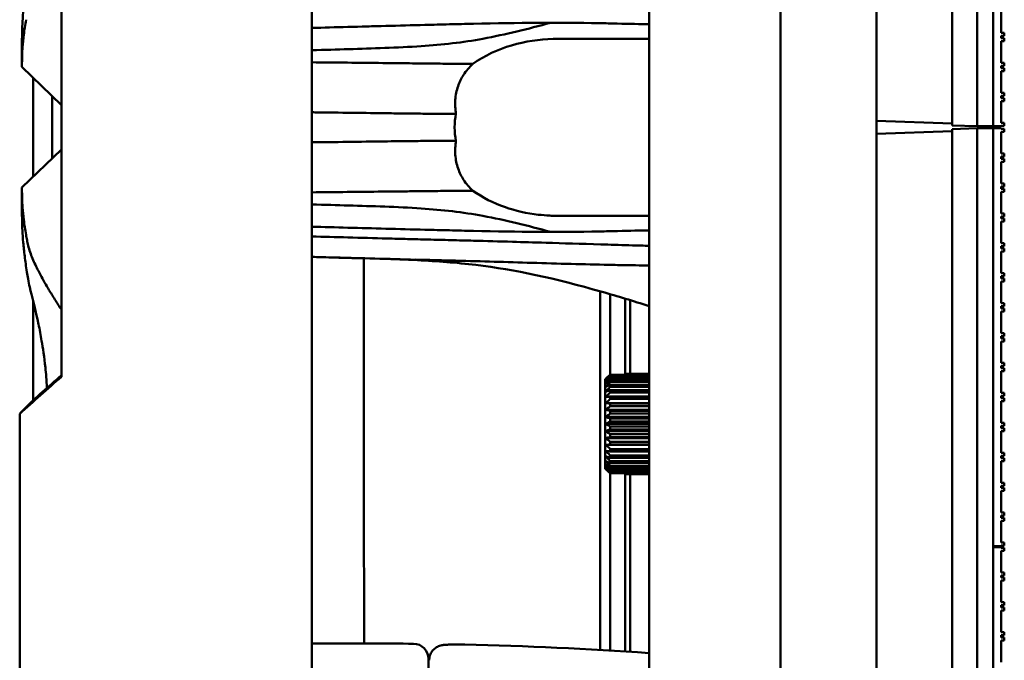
# Model space of a CAD drawing. Header units: millimetres. Extents: x 0 to 2100, y 0 to 1485.
# Tile 12 of 247: x 282 to 380, y 826 to 890. Entities that reach past the tile are written whole.
import ezdxf

# ---------------------------------------------------------------- set-up
doc = ezdxf.new("R2010")
doc.units = ezdxf.units.MM
doc.header["$LTSCALE"] = 5
doc.layers.add('Sichtbar (ISO)', color=7, linetype='Continuous', lineweight=50)

msp = doc.modelspace()

# ---------------------------------------------------------------- linework, layer by layer
at = {"layer": 'Sichtbar (ISO)'}
for p, q in [((367.5489, 1129.3597), (367.5489, 629.3597)), ((375.0489, 879.547), (375.0489, 1129.1724)), ((377.5489, 879.4597), (377.5489, 1129.2597)), ((377.5489, 1129.2597), (377.5489, 879.4597)), ((379.1489, 1129.2597), (379.1489, 879.4597)), ((358.0062, 993.951), (358.0062, 764.7684)), ((344.9167, 788.3967), (344.9167, 970.3227)), ((311.3816, 793.5466), (311.3816, 965.1727)), ((379.1489, 921.0097), (379.1489, 879.4597)), ((286.4914, 854.5598), (286.4914, 904.1596)), ((379.9489, 890.8977), (379.9489, 888.7477)), ((379.9489, 888.7477), (380.2489, 888.7477)), ((379.9489, 888.4477), (379.9489, 888.2217)), ((380.2489, 888.4477), (379.9489, 888.4477)), ((379.9489, 888.2217), (380.2489, 888.2217)), ((380.2489, 888.7477), (380.2489, 888.4477)), ((380.2489, 888.7477), (380.2489, 888.4477)), ((380.2489, 888.7477), (380.2489, 888.7477)), ((380.2489, 888.4477), (380.2489, 888.4477)), ((380.2489, 888.2217), (380.2489, 887.9217)), ((380.2489, 888.2217), (380.2489, 887.9217)), ((380.2489, 888.2217), (380.2489, 888.2217)), ((282.5119, 887.56), (282.5489, 887.5975)), ((282.5489, 887.6457), (282.5489, 885.3823)), ((282.5489, 887.5902), (282.5489, 887.5905)), ((335.8307, 888.1597), (344.9167, 888.1597)), ((379.9489, 887.9217), (379.9489, 885.7717)), ((380.2489, 887.9217), (379.9489, 887.9217)), ((380.2489, 887.9217), (380.2489, 887.9217)), ((282.5489, 885.3597), (286.4914, 881.5651)), ((379.9489, 885.7717), (380.2489, 885.7717)), ((379.9489, 885.4717), (379.9489, 885.2457)), ((380.2489, 885.4717), (379.9489, 885.4717)), ((379.9489, 885.2457), (380.2489, 885.2457)), ((380.2489, 885.7717), (380.2489, 885.4717)), ((380.2489, 885.7717), (380.2489, 885.4717)), ((380.2489, 885.7717), (380.2489, 885.7717)), ((380.2489, 885.4717), (380.2489, 885.4717)), ((380.2489, 885.2457), (380.2489, 884.9457)), ((380.2489, 885.2457), (380.2489, 884.9457)), ((380.2489, 885.2457), (380.2489, 885.2457)), ((379.9489, 884.9457), (379.9489, 882.7957)), ((380.2489, 884.9457), (379.9489, 884.9457)), ((380.2489, 884.9457), (380.2489, 884.9457)), ((379.9489, 882.7957), (380.2489, 882.7957)), ((379.9489, 882.4957), (379.9489, 882.2697)), ((380.2489, 882.4957), (379.9489, 882.4957)), ((380.2489, 882.7957), (380.2489, 882.4957)), ((380.2489, 882.7957), (380.2489, 882.7957)), ((380.2489, 882.7957), (380.2489, 882.4957)), ((380.2489, 882.4957), (380.2489, 882.4957)), ((379.9489, 882.2697), (380.2489, 882.2697)), ((379.9489, 881.9697), (379.9489, 879.8197)), ((380.2489, 881.9697), (379.9489, 881.9697)), ((380.2489, 882.2697), (380.2489, 881.9697)), ((380.2489, 882.2697), (380.2489, 882.2697)), ((380.2489, 882.2697), (380.2489, 881.9697)), ((380.2489, 881.9697), (380.2489, 881.9697)), ((375.0489, 879.7471), (367.5489, 880.009)), ((367.5493, 878.7104), (367.5493, 880.009)), ((377.5489, 879.4597), (375.0489, 879.547)), ((377.5489, 879.4597), (379.1489, 879.4597)), ((379.1489, 879.4597), (379.9489, 879.4597)), ((379.9489, 879.8197), (380.2489, 879.8197)), ((379.9489, 879.5197), (379.9489, 879.4597)), ((380.2489, 879.5197), (379.9489, 879.5197)), ((380.2489, 879.8197), (380.2489, 879.8197)), ((380.2489, 879.8197), (380.2489, 879.5197)), ((380.2489, 879.8197), (380.2489, 879.5197)), ((380.2489, 879.5197), (380.2489, 879.5197)), ((375.0489, 878.9723), (367.5489, 878.7104)), ((377.5489, 879.2597), (375.0489, 879.1724)), ((375.0489, 629.547), (375.0489, 879.1724)), ((377.5489, 629.4597), (377.5489, 879.2597)), ((377.5489, 879.2597), (377.5489, 629.4597)), ((377.5489, 879.2597), (379.1489, 879.2597)), ((379.1489, 879.2597), (379.1489, 629.4597)), ((379.1489, 879.2597), (379.1489, 837.7097)), ((379.1489, 879.2597), (379.9489, 879.2597)), ((379.9489, 879.2597), (379.9489, 879.2077)), ((379.9489, 879.2077), (380.2489, 879.2077)), ((379.9489, 878.9077), (379.9489, 876.7577)), ((380.2489, 878.9077), (379.9489, 878.9077)), ((380.2489, 879.2077), (380.2489, 878.9077)), ((380.2489, 879.2077), (380.2489, 878.9077)), ((380.2489, 879.2077), (380.2489, 879.2077)), ((380.2489, 878.9077), (380.2489, 878.9077)), ((282.5489, 873.3597), (286.4914, 877.1543)), ((379.9489, 876.7577), (380.2489, 876.7577)), ((379.9489, 876.4577), (379.9489, 876.2317)), ((380.2489, 876.4577), (379.9489, 876.4577)), ((380.2489, 876.7577), (380.2489, 876.4577)), ((380.2489, 876.7577), (380.2489, 876.4577)), ((380.2489, 876.7577), (380.2489, 876.7577)), ((380.2489, 876.4577), (380.2489, 876.4577)), ((379.9489, 876.2317), (380.2489, 876.2317)), ((379.9489, 875.9317), (379.9489, 873.7817)), ((380.2489, 875.9317), (379.9489, 875.9317)), ((380.2489, 876.2317), (380.2489, 875.9317)), ((380.2489, 876.2317), (380.2489, 875.9317)), ((380.2489, 876.2317), (380.2489, 876.2317)), ((380.2489, 875.9317), (380.2489, 875.9317)), ((379.9489, 873.7817), (380.2489, 873.7817)), ((380.2489, 873.7817), (380.2489, 873.4817)), ((380.2489, 873.7817), (380.2489, 873.4817)), ((380.2489, 873.7817), (380.2489, 873.7817)), ((282.5489, 873.3371), (282.5489, 871.0737)), ((379.9489, 873.4817), (379.9489, 873.2557)), ((380.2489, 873.4817), (379.9489, 873.4817)), ((379.9489, 873.2557), (380.2489, 873.2557)), ((379.9489, 872.9557), (379.9489, 870.8057)), ((380.2489, 872.9557), (379.9489, 872.9557)), ((380.2489, 873.4817), (380.2489, 873.4817)), ((380.2489, 873.2557), (380.2489, 872.9557)), ((380.2489, 873.2557), (380.2489, 872.9557)), ((380.2489, 873.2557), (380.2489, 873.2557)), ((380.2489, 872.9557), (380.2489, 872.9557)), ((282.5489, 871.1219), (282.5137, 871.1574)), ((335.8307, 870.5597), (344.9167, 870.5597)), ((379.9489, 870.8057), (380.2489, 870.8057)), ((380.2489, 870.8057), (380.2489, 870.5057)), ((380.2489, 870.8057), (380.2489, 870.5057)), ((380.2489, 870.8057), (380.2489, 870.8057)), ((379.9489, 870.5057), (379.9489, 870.2797)), ((380.2489, 870.5057), (379.9489, 870.5057)), ((379.9489, 870.2797), (380.2489, 870.2797)), ((380.2489, 869.9797), (379.9489, 869.9797)), ((379.9489, 869.9797), (379.9489, 867.8297)), ((380.2489, 870.5057), (380.2489, 870.5057)), ((380.2489, 870.2797), (380.2489, 869.9797)), ((380.2489, 870.2797), (380.2489, 869.9797)), ((380.2489, 870.2797), (380.2489, 870.2797)), ((380.2489, 869.9797), (380.2489, 869.9797)), ((379.9489, 867.8297), (380.2489, 867.8297)), ((380.2489, 867.8297), (380.2489, 867.5297)), ((380.2489, 867.8297), (380.2489, 867.5297)), ((380.2489, 867.8297), (380.2489, 867.8297)), ((379.9489, 867.5297), (379.9489, 867.3037)), ((380.2489, 867.5297), (379.9489, 867.5297)), ((379.9489, 867.3037), (380.2489, 867.3037)), ((379.9489, 867.0037), (379.9489, 864.8537)), ((380.2489, 867.0037), (379.9489, 867.0037)), ((380.2489, 867.5297), (380.2489, 867.5297)), ((380.2489, 867.3037), (380.2489, 867.0037)), ((380.2489, 867.3037), (380.2489, 867.0037)), ((380.2489, 867.3037), (380.2489, 867.3037)), ((380.2489, 867.0037), (380.2489, 867.0037)), ((379.9489, 864.8537), (380.2489, 864.8537)), ((380.2489, 864.8537), (380.2489, 864.5537)), ((380.2489, 864.8537), (380.2489, 864.5537)), ((380.2489, 864.8537), (380.2489, 864.8537)), ((379.9489, 864.5537), (379.9489, 864.3277)), ((380.2489, 864.5537), (379.9489, 864.5537)), ((379.9489, 864.3277), (380.2489, 864.3277)), ((379.9489, 864.0277), (379.9489, 861.8777)), ((380.2489, 864.0277), (379.9489, 864.0277)), ((380.2489, 864.5537), (380.2489, 864.5537)), ((380.2489, 864.3277), (380.2489, 864.0277)), ((380.2489, 864.3277), (380.2489, 864.0277)), ((380.2489, 864.3277), (380.2489, 864.3277)), ((380.2489, 864.0277), (380.2489, 864.0277)), ((340.0489, 827.387), (340.0489, 863.0569)), ((342.5489, 862.3229), (342.5489, 854.7528)), ((343.0489, 854.8534), (343.0489, 862.1708)), ((379.9489, 861.8777), (380.2489, 861.8777)), ((380.2489, 861.8777), (380.2489, 861.5777)), ((380.2489, 861.8777), (380.2489, 861.5777)), ((380.2489, 861.8777), (380.2489, 861.8777)), ((379.9489, 861.5777), (379.9489, 861.3517)), ((380.2489, 861.5777), (379.9489, 861.5777)), ((379.9489, 861.3517), (380.2489, 861.3517)), ((379.9489, 861.0517), (379.9489, 858.9017)), ((380.2489, 861.0517), (379.9489, 861.0517)), ((380.2489, 861.5777), (380.2489, 861.5777)), ((380.2489, 861.3517), (380.2489, 861.0517)), ((380.2489, 861.3517), (380.2489, 861.0517)), ((380.2489, 861.3517), (380.2489, 861.3517)), ((380.2489, 861.0517), (380.2489, 861.0517)), ((379.9489, 858.9017), (380.2489, 858.9017)), ((380.2489, 858.9017), (380.2489, 858.6017)), ((380.2489, 858.9017), (380.2489, 858.6017)), ((380.2489, 858.9017), (380.2489, 858.9017)), ((379.9489, 858.6017), (379.9489, 858.3757)), ((380.2489, 858.6017), (379.9489, 858.6017)), ((379.9489, 858.3757), (380.2489, 858.3757)), ((379.9489, 858.0757), (379.9489, 855.9257)), ((380.2489, 858.0757), (379.9489, 858.0757)), ((380.2489, 858.6017), (380.2489, 858.6017)), ((380.2489, 858.3757), (380.2489, 858.0757)), ((380.2489, 858.3757), (380.2489, 858.0757)), ((380.2489, 858.3757), (380.2489, 858.3757)), ((380.2489, 858.0757), (380.2489, 858.0757)), ((379.9489, 855.9257), (380.2489, 855.9257)), ((380.2489, 855.9257), (380.2489, 855.6257)), ((380.2489, 855.9257), (380.2489, 855.6257)), ((380.2489, 855.9257), (380.2489, 855.9257)), ((379.9489, 855.6257), (379.9489, 855.3997)), ((380.2489, 855.6257), (379.9489, 855.6257)), ((379.9489, 855.3997), (380.2489, 855.3997)), ((379.9489, 855.0997), (379.9489, 852.9497)), ((380.2489, 855.0997), (379.9489, 855.0997)), ((380.2489, 855.6257), (380.2489, 855.6257)), ((380.2489, 855.3997), (380.2489, 855.0997)), ((380.2489, 855.3997), (380.2489, 855.0997)), ((380.2489, 855.3997), (380.2489, 855.3997)), ((380.2489, 855.0997), (380.2489, 855.0997)), ((340.5516, 854.2967), (340.5516, 845.4226)), ((340.5516, 854.2967), (340.5516, 845.4226)), ((340.6627, 854.4094), (340.6627, 854.4094)), ((341.0516, 854.7528), (344.9167, 854.7528)), ((341.0516, 854.7528), (341.0516, 854.7528)), ((341.0516, 854.6863), (344.9167, 854.6863)), ((341.0516, 854.5318), (344.9167, 854.5318)), ((341.0516, 854.4226), (344.9167, 854.4226)), ((341.0516, 854.1956), (344.9167, 854.1956)), ((341.0516, 854.0466), (344.9167, 854.0467)), ((342.5516, 854.8534), (344.9167, 854.8534)), ((342.5516, 854.8311), (344.9167, 854.8311)), ((342.5516, 854.8311), (342.5516, 854.7528)), ((341.0516, 853.7528), (344.9167, 853.7528)), ((341.0516, 853.5676), (344.9167, 853.5676)), ((341.0516, 853.214), (344.9167, 853.214)), ((341.0516, 852.9972), (344.9167, 852.9972)), ((379.9489, 852.9497), (380.2489, 852.9497)), ((380.2489, 852.9497), (380.2489, 852.6497)), ((380.2489, 852.9497), (380.2489, 852.6497)), ((380.2489, 852.9497), (380.2489, 852.9497)), ((341.0516, 852.5927), (344.9167, 852.5927)), ((341.0516, 852.3495), (344.9167, 852.3495)), ((379.9489, 852.6497), (379.9489, 852.4237)), ((380.2489, 852.6497), (379.9489, 852.6497)), ((379.9489, 852.4237), (380.2489, 852.4237)), ((379.9489, 852.1237), (379.9489, 849.9737)), ((380.2489, 852.1237), (379.9489, 852.1237)), ((380.2489, 852.6497), (380.2489, 852.6497)), ((380.2489, 852.4237), (380.2489, 852.1237)), ((380.2489, 852.4237), (380.2489, 852.1237)), ((380.2489, 852.4237), (380.2489, 852.4237)), ((380.2489, 852.1237), (380.2489, 852.1237)), ((340.6124, 851.9302), (344.9167, 851.9302)), ((340.6124, 851.269), (344.9167, 851.269)), ((341.0516, 851.904), (344.9167, 851.904)), ((341.0516, 851.6406), (344.9167, 851.6406)), ((341.0516, 851.1651), (344.9167, 851.1651)), ((282.3241, 788.2901), (282.3241, 850.8811)), ((340.6124, 850.5731), (344.9167, 850.5731)), ((341.0516, 850.8878), (344.9167, 850.8878)), ((341.0516, 850.3939), (344.9167, 850.394)), ((341.0516, 850.1097), (344.9167, 850.1097)), ((340.6124, 849.8597), (344.9167, 849.8597)), ((340.6124, 849.1462), (344.9167, 849.1462)), ((341.0516, 849.6097), (344.9167, 849.6097)), ((341.0516, 849.3254), (344.9167, 849.3254)), ((379.9489, 849.9737), (380.2489, 849.9737)), ((379.9489, 849.6737), (379.9489, 849.4477)), ((380.2489, 849.6737), (379.9489, 849.6737)), ((379.9489, 849.4477), (380.2489, 849.4477)), ((379.9489, 849.1477), (379.9489, 846.9977)), ((380.2489, 849.1477), (379.9489, 849.1477)), ((380.2489, 849.9737), (380.2489, 849.6737)), ((380.2489, 849.9737), (380.2489, 849.6737)), ((380.2489, 849.9737), (380.2489, 849.9737)), ((380.2489, 849.6737), (380.2489, 849.6737)), ((380.2489, 849.4477), (380.2489, 849.1477)), ((380.2489, 849.4477), (380.2489, 849.1477)), ((380.2489, 849.4477), (380.2489, 849.4477)), ((380.2489, 849.1477), (380.2489, 849.1477)), ((340.6124, 848.4503), (344.9167, 848.4503)), ((341.0516, 848.0788), (344.9167, 848.0788)), ((341.0516, 848.8316), (344.9167, 848.8316)), ((341.0516, 848.5543), (344.9167, 848.5543)), ((340.6124, 847.7891), (344.9167, 847.7892)), ((341.0516, 847.8153), (344.9167, 847.8153)), ((341.0516, 847.3698), (344.9167, 847.3698)), ((341.0516, 847.1267), (344.9167, 847.1267)), ((341.0516, 846.7222), (344.9167, 846.7222)), ((341.0516, 846.5053), (344.9167, 846.5053)), ((341.0516, 846.1518), (344.9167, 846.1518)), ((379.9489, 846.9977), (380.2489, 846.9977)), ((379.9489, 846.6977), (379.9489, 846.4717)), ((380.2489, 846.6977), (379.9489, 846.6977)), ((379.9489, 846.4717), (380.2489, 846.4717)), ((379.9489, 846.1717), (379.9489, 844.0217)), ((380.2489, 846.1717), (379.9489, 846.1717)), ((380.2489, 846.9977), (380.2489, 846.6977)), ((380.2489, 846.9977), (380.2489, 846.6977)), ((380.2489, 846.9977), (380.2489, 846.9977)), ((380.2489, 846.6977), (380.2489, 846.6977)), ((380.2489, 846.4717), (380.2489, 846.1717)), ((380.2489, 846.4717), (380.2489, 846.1717)), ((380.2489, 846.4717), (380.2489, 846.4717)), ((380.2489, 846.1717), (380.2489, 846.1717)), ((340.6627, 845.31), (340.6627, 845.31)), ((341.0516, 845.9666), (344.9167, 845.9666)), ((341.0516, 845.6727), (344.9167, 845.6727)), ((341.0516, 845.5237), (344.9167, 845.5237)), ((341.0516, 845.2967), (344.9167, 845.2967)), ((341.0516, 845.1876), (344.9167, 845.1876)), ((341.0516, 845.0331), (344.9167, 845.0331)), ((341.0516, 844.9665), (344.9167, 844.9665)), ((341.0516, 844.9665), (341.0516, 844.9665)), ((342.5489, 844.9665), (342.5489, 827.2373)), ((342.5516, 844.9665), (342.5516, 844.8883)), ((342.5516, 844.8883), (344.9167, 844.8883)), ((342.5516, 844.8659), (344.9167, 844.8659)), ((343.0489, 827.2055), (343.0489, 844.8659)), ((379.9489, 844.0217), (380.2489, 844.0217)), ((379.9489, 843.7217), (379.9489, 843.4957)), ((380.2489, 843.7217), (379.9489, 843.7217)), ((379.9489, 843.4957), (380.2489, 843.4957)), ((379.9489, 843.1957), (379.9489, 841.0457)), ((380.2489, 843.1957), (379.9489, 843.1957)), ((380.2489, 844.0217), (380.2489, 843.7217)), ((380.2489, 844.0217), (380.2489, 843.7217)), ((380.2489, 844.0217), (380.2489, 844.0217)), ((380.2489, 843.7217), (380.2489, 843.7217)), ((380.2489, 843.4957), (380.2489, 843.1957)), ((380.2489, 843.4957), (380.2489, 843.1957)), ((380.2489, 843.4957), (380.2489, 843.4957)), ((380.2489, 843.1957), (380.2489, 843.1957)), ((379.9489, 841.0457), (380.2489, 841.0457)), ((379.9489, 840.7457), (379.9489, 840.5197)), ((380.2489, 840.7457), (379.9489, 840.7457)), ((379.9489, 840.5197), (380.2489, 840.5197)), ((379.9489, 840.2197), (379.9489, 838.0697)), ((380.2489, 840.2197), (379.9489, 840.2197)), ((380.2489, 841.0457), (380.2489, 840.7457)), ((380.2489, 841.0457), (380.2489, 841.0457)), ((380.2489, 841.0457), (380.2489, 840.7457)), ((380.2489, 840.7457), (380.2489, 840.7457)), ((380.2489, 840.5197), (380.2489, 840.2197)), ((380.2489, 840.5197), (380.2489, 840.5197)), ((380.2489, 840.5197), (380.2489, 840.2197)), ((380.2489, 840.2197), (380.2489, 840.2197)), ((379.1489, 837.7097), (379.9489, 837.7097)), ((379.1489, 837.6097), (379.1489, 796.0597)), ((379.1489, 837.6097), (379.9489, 837.6097)), ((379.1491, 837.6097), (379.1491, 837.7097)), ((379.9489, 838.0697), (380.2489, 838.0697)), ((379.9489, 837.7697), (379.9489, 837.7097)), ((380.2489, 837.7697), (379.9489, 837.7697)), ((379.9489, 837.6097), (379.9489, 837.5577)), ((379.9489, 837.5577), (380.2489, 837.5577)), ((379.9489, 837.2577), (379.9489, 835.1077)), ((380.2489, 837.2577), (379.9489, 837.2577)), ((380.2489, 838.0697), (380.2489, 838.0697)), ((380.2489, 838.0697), (380.2489, 837.7697)), ((380.2489, 838.0697), (380.2489, 837.7697)), ((380.2489, 837.7697), (380.2489, 837.7697)), ((380.2489, 837.5577), (380.2489, 837.2577)), ((380.2489, 837.5577), (380.2489, 837.2577)), ((380.2489, 837.5577), (380.2489, 837.5577)), ((380.2489, 837.2577), (380.2489, 837.2577)), ((379.9489, 835.1077), (380.2489, 835.1077)), ((379.9489, 834.8077), (379.9489, 834.5817)), ((380.2489, 834.8077), (379.9489, 834.8077)), ((379.9489, 834.5817), (380.2489, 834.5817)), ((380.2489, 835.1077), (380.2489, 834.8077)), ((380.2489, 835.1077), (380.2489, 834.8077)), ((380.2489, 835.1077), (380.2489, 835.1077)), ((380.2489, 834.8077), (380.2489, 834.8077)), ((380.2489, 834.5817), (380.2489, 834.2817)), ((380.2489, 834.5817), (380.2489, 834.2817)), ((380.2489, 834.5817), (380.2489, 834.5817)), ((379.9489, 834.2817), (379.9489, 832.1317)), ((380.2489, 834.2817), (379.9489, 834.2817)), ((380.2489, 834.2817), (380.2489, 834.2817)), ((379.9489, 832.1317), (380.2489, 832.1317)), ((379.9489, 831.8317), (379.9489, 831.6057)), ((380.2489, 831.8317), (379.9489, 831.8317)), ((379.9489, 831.6057), (380.2489, 831.6057)), ((380.2489, 832.1317), (380.2489, 831.8317)), ((380.2489, 832.1317), (380.2489, 831.8317)), ((380.2489, 832.1317), (380.2489, 832.1317)), ((380.2489, 831.8317), (380.2489, 831.8317)), ((380.2489, 831.6057), (380.2489, 831.3057)), ((380.2489, 831.6057), (380.2489, 831.3057)), ((380.2489, 831.6057), (380.2489, 831.6057)), ((379.9489, 831.3057), (379.9489, 829.1557)), ((380.2489, 831.3057), (379.9489, 831.3057)), ((380.2489, 831.3057), (380.2489, 831.3057)), ((379.9489, 829.1557), (380.2489, 829.1557)), ((379.9489, 828.8557), (379.9489, 828.6297)), ((380.2489, 828.8557), (379.9489, 828.8557)), ((379.9489, 828.6297), (380.2489, 828.6297)), ((380.2489, 829.1557), (380.2489, 828.8557)), ((380.2489, 829.1557), (380.2489, 828.8557)), ((380.2489, 829.1557), (380.2489, 829.1557)), ((380.2489, 828.8557), (380.2489, 828.8557)), ((380.2489, 828.6297), (380.2489, 828.3297)), ((380.2489, 828.6297), (380.2489, 828.3297)), ((380.2489, 828.6297), (380.2489, 828.6297)), ((317.3974, 828.029), (311.3816, 828.029)), ((380.2489, 828.3297), (379.9489, 828.3297)), ((379.9489, 828.3297), (379.9489, 826.1797)), ((380.2489, 828.3297), (380.2489, 828.3297)), ((322.9771, 825.4885), (322.9771, 826.5081)), ((323.0489, 826.36), (323.0489, 826.36))]:
    msp.add_line(p, q, dxfattribs=at)
for centre, radius, start, end in [((317.3974, 428.1097), 399.9193, 89.413307, 90), ((321.4771, 826.5081), 1.5, 0, 89.413307), ((317.3974, 428.1097), 399.9193, 86.054244, 88.683838)]:
    msp.add_arc(centre, radius, start, end, dxfattribs=at)
for centre, major_axis, ratio, start_param, end_param in [((367.549, 879.3597), (0, 8.5), 0.00001, 1.4943323, 1.6472633), ((367.549, 879.3597), (0, 8.5), 0.00001, 4.6359229, 4.7888537), ((367.5492, 879.3597), (0, 8.5), 0.00001, 1.4943328, 1.6472628), ((367.5492, 879.3597), (0, 8.5), 0.00001, 4.6359234, 4.7888533), ((340.5516, 849.8597), (0, -4.5), 0.0000103, 0.1674487, 2.9741452), ((340.5516, 849.8597), (0, 4.5), 0.0000103, 0.1674487, 2.9741452), ((341.0516, 849.8597), (0, 5), 0.0000103, 6.019048, 6.0760859), ((341.0516, 849.8597), (0, 5), 0.0000103, 5.8619677, 5.9190056), ((341.0516, 849.8597), (0, 5), 0.0000103, 5.7048871, 5.7619249), ((342.5516, 849.8597), (0, 5), 0.0000103, 6.1761268, 6.2331648), ((341.0516, 849.8597), (0, 5), 0.0000103, 5.547809, 5.604847), ((341.0516, 849.8597), (0, 5), 0.0000103, 5.3907286, 5.4477665), ((341.0516, 849.8597), (0, 5), 0.0000103, 5.2336489, 5.2906868), ((341.0516, 849.8597), (0, 5), 0.0000103, 5.0765692, 5.1336071), ((341.0516, 849.8597), (0, 5), 0.0000103, 4.9194895, 4.9765275), ((341.0516, 849.8597), (0, 5), 0.0000103, 4.7624098, 4.8194478), ((341.0516, 849.8597), (0, 5), 0.0000103, 4.6053302, 4.6623681), ((341.0516, 849.8597), (0, 5), 0.0000103, 4.2911709, 4.3482089), ((341.0516, 849.8597), (0, 5), 0.0000103, 4.4482506, 4.5052885), ((341.0516, 849.8597), (0, 5), 0.0000103, 4.1340913, 4.1911292), ((341.0516, 849.8597), (0, 5), 0.0000103, 3.9770117, 4.0340496), ((341.0516, 849.8597), (0, 5), 0.0000103, 3.819932, 3.87697), ((341.0516, 849.8597), (0, 5), 0.0000103, 3.6628524, 3.7198903), ((341.0516, 849.8597), (0, -5), 0.0000103, 0.3641805, 0.4212185), ((341.0516, 849.8597), (0, -5), 0.0000103, 0.2071022, 0.2641401), ((342.5516, 849.8597), (0, -5), 0.0000103, 0.0500197, 0.1070576)]:
    msp.add_ellipse(centre, major_axis=major_axis, ratio=ratio, start_param=start_param, end_param=end_param, dxfattribs=at)
for points, knots in [([(282.5525, 888.1561), (282.5568, 888.4927), (282.5658, 888.9879), (282.6145, 889.9701), (282.64, 890.373), (282.7142, 891.2372), (282.7613, 891.6891), (282.8214, 892.178)], [0.000001, 0.000001, 0.000001, 0.000001, 0.44726751, 0.44726751, 0.70469276, 0.70469276, 0.94775614, 0.94775614, 0.94775614, 0.94775614]), ([(282.5489, 885.3597), (282.5489, 885.3597), (282.5485, 885.4339), (282.5501, 885.7058), (282.5517, 885.8825), (282.5597, 886.2448), (282.5639, 886.3959), (282.5786, 886.7872), (282.5907, 887.0394), (282.635, 887.6944), (282.6727, 888.1167), (282.7593, 888.8116), (282.7918, 889.0454), (282.8668, 889.5364), (282.9095, 889.7946), (282.9561, 890.0617)], [0.000001, 0.000001, 0.000001, 0.000001, 0.340065, 0.340065, 0.6271939, 0.6271939, 0.7950614, 0.7950614, 1.0171148, 1.0171148, 1.3107847, 1.3107847, 1.449374, 1.449374, 1.5903177, 1.5903177, 1.5903177, 1.5903177]), ([(314.9711, 889.3397), (316.2185, 889.373), (317.475, 889.4066), (320.0293, 889.4749), (321.3274, 889.5096), (322.6273, 889.5444)], [-0.95594772, -0.95594772, -0.95594772, -0.95594772, -0.48381511, -0.48381511, -0.00028122, -0.00028122, -0.00028122, -0.00028122]), ([(322.6274, 889.5388), (323.4368, 889.5598), (324.2467, 889.5808), (325.8588, 889.6213), (326.659, 889.6406), (327.4573, 889.6584)], [-0.59935833, -0.59935833, -0.59935833, -0.59935833, -0.29716421, -0.29716421, -0.000001, -0.000001, -0.000001, -0.000001]), ([(344.9169, 889.6092), (344.0205, 889.6152), (343.0376, 889.6459), (341.1199, 889.6927), (340.5835, 889.7043), (335.7389, 889.7907), (331.9864, 889.7595), (327.4573, 889.6584)], [0.8033705, 0.8033705, 0.8033705, 0.8033705, 1.0662477, 1.0662477, 1.1897489, 1.1897489, 2.0748616, 2.0748616, 2.0748616, 2.0748616]), ([(282.5525, 888.1561), (282.5491, 887.8915), (282.5489, 887.7554), (282.5489, 887.6673), (282.5488, 887.6557), (282.5488, 887.6456)], [-2.328760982, -2.328760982, -2.328760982, -2.328760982, -2.287554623, -2.287554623, -2.280168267, -2.280168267, -2.280168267, -2.280168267]), ([(282.5489, 887.5971), (282.5489, 887.6014), (282.5489, 887.6059), (282.5489, 887.6068), (282.5488, 887.6069), (282.5488, 887.6069)], [-1.81671278, -1.81671278, -1.81671278, -1.81671278, -1.69389117, -1.69389117, -1.68008894, -1.68008894, -1.68008894, -1.68008894]), ([(328.3995, 888.1711), (326.3772, 887.7937), (324.3488, 887.5721), (319.8506, 887.2641), (317.3899, 887.2089), (315.0416, 887.1317)], [0.000001, 0.000001, 0.000001, 0.000001, 0.7589931, 0.7589931, 1.6397952, 1.6397952, 1.6397952, 1.6397952]), ([(335.8307, 888.1597), (335.8237, 888.1597), (335.8166, 888.1597), (335.79, 888.1596), (335.7704, 888.1596), (335.711, 888.1593), (335.6712, 888.159), (335.5495, 888.1575), (335.4676, 888.1559), (333.9991, 888.1168), (332.5975, 887.9065), (329.9087, 887.1086), (328.5708, 886.5064), (327.3802, 885.6604)], [-1.0748217, -1.0748217, -1.0748217, -1.0748217, -1.0722274, -1.0722274, -1.0650117, -1.0650117, -1.0503699, -1.0503699, -1.0202201, -1.0202201, -0.5096407, -0.5096407, -0.000001, -0.000001, -0.000001, -0.000001]), ([(318.4307, 885.753), (318.7229, 885.7493), (319.0149, 885.7459), (319.3096, 885.7425), (319.6043, 885.7392), (319.9016, 885.736), (320.2013, 885.7327), (320.5009, 885.7294), (320.8028, 885.7262), (321.1072, 885.7228)], [0, 0, 0, 0, 0.3333333, 0.3333333, 0.3333333, 0.6666667, 0.6666667, 0.6666667, 1, 1, 1, 1]), ([(321.1072, 885.7228), (321.879, 885.7144), (322.631, 885.7066), (323.3545, 885.6993), (324.0781, 885.692), (324.7732, 885.6852), (325.4445, 885.6787), (326.1158, 885.6723), (326.7634, 885.6662), (327.3802, 885.6604)], [0, 0, 0, 0, 0.3333333, 0.3333333, 0.3333333, 0.6666667, 0.6666667, 0.6666667, 1, 1, 1, 1]), ([(327.3802, 885.6604), (327.0397, 885.3406), (326.729, 884.9785), (326.2466, 884.2277), (326.0616, 883.8542), (325.774, 883.0181), (325.6804, 882.5603), (325.6157, 881.6227), (325.6388, 881.1585), (325.7121, 880.6901)], [-0.61091648, -0.61091648, -0.61091648, -0.61091648, -0.43988714, -0.43988714, -0.29639576, -0.29639576, -0.14385491, -0.14385491, -0.000001, -0.000001, -0.000001, -0.000001]), ([(311.3815, 880.8523), (311.5961, 880.8504), (311.8133, 880.8483), (314.6865, 880.8189), (317.2206, 880.7727), (319.3, 880.7519)], [-0.85658264, -0.85658264, -0.85658264, -0.85658264, -0.79088645, -0.79088645, -0.00001747, -0.00001747, -0.00001747, -0.00001747]), ([(319.3, 880.7518), (319.6468, 880.7474), (319.8533, 880.7478), (320.7689, 880.7341), (320.9199, 880.7315), (321.4543, 880.7265), (321.6777, 880.7249), (321.9002, 880.7224)], [-0.63774519, -0.63774519, -0.63774519, -0.63774519, -0.20257477, -0.20257477, -0.08473058, -0.08473058, -0.00000372, -0.00000372, -0.00000372, -0.00000372]), ([(321.9002, 880.7223), (321.9076, 880.7222), (321.915, 880.7222), (321.9298, 880.7221), (321.9372, 880.722), (321.9446, 880.7219)], [-0.0056261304, -0.0056261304, -0.0056261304, -0.0056261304, -0.0028129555, -0.0028129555, -0.000001, -0.000001, -0.000001, -0.000001]), ([(321.9446, 880.7219), (322.5729, 880.7152), (323.2011, 880.7093), (323.829, 880.7041), (324.4569, 880.6988), (325.0847, 880.6942), (325.7121, 880.6901)], [0, 0, 0, 0, 0.5, 0.5, 0.5, 1, 1, 1, 1]), ([(325.7121, 878.0293), (325.6273, 878.4603), (325.583, 878.8996), (325.582, 879.3458), (325.582, 879.3479), (325.582, 879.3514), (325.5819, 879.3527), (325.5819, 879.3549), (325.5819, 879.3559), (325.5819, 879.3578), (325.5819, 879.3587), (325.5819, 879.3606), (325.5819, 879.3616), (325.5819, 879.3635), (325.5819, 879.3644), (325.5819, 879.3667), (325.582, 879.368), (325.582, 879.3715), (325.582, 879.3736), (325.583, 879.8198), (325.6273, 880.2591), (325.7121, 880.6901)], [-0.26968972, -0.26968972, -0.26968972, -0.26968972, -0.13645065, -0.13645065, -0.13580588, -0.13580588, -0.13541461, -0.13541461, -0.13512898, -0.13512898, -0.134845, -0.134845, -0.13456089, -0.13456089, -0.13427507, -0.13427507, -0.1338833, -0.1338833, -0.13323735, -0.13323735, -0.000001, -0.000001, -0.000001, -0.000001]), ([(311.3815, 877.8671), (311.5936, 877.869), (311.8084, 877.871), (314.6761, 877.9003), (317.2076, 877.9464), (319.2823, 877.9673)], [-0.85393658, -0.85393658, -0.85393658, -0.85393658, -0.78909344, -0.78909344, -0.00000717, -0.00000717, -0.00000717, -0.00000717]), ([(319.2823, 877.9673), (319.6364, 877.9719), (319.8119, 877.971), (320.7634, 877.9852), (320.916, 877.9878), (321.4527, 877.9929), (321.6778, 877.9944), (321.902, 877.9969)], [-0.65273277, -0.65273277, -0.65273277, -0.65273277, -0.20340158, -0.20340158, -0.08538093, -0.08538093, -0.00000425, -0.00000425, -0.00000425, -0.00000425]), ([(321.9446, 877.9974), (322.5729, 878.0042), (323.2011, 878.0101), (323.829, 878.0153), (324.4569, 878.0205), (325.0847, 878.0251), (325.7121, 878.0293)], [0, 0, 0, 0, 0.5, 0.5, 0.5, 1, 1, 1, 1]), ([(325.7121, 878.0293), (325.6383, 877.5577), (325.6154, 877.0905), (325.682, 876.1466), (325.7776, 875.6858), (326.0682, 874.8507), (326.253, 874.4803), (326.7334, 873.7357), (327.0421, 873.3765), (327.3802, 873.0589)], [0.000001, 0.000001, 0.000001, 0.000001, 0.14482299, 0.14482299, 0.29852665, 0.29852665, 0.44112534, 0.44112534, 0.61093446, 0.61093446, 0.61093446, 0.61093446]), ([(282.9561, 868.6576), (282.9095, 868.9248), (282.8668, 869.1829), (282.7918, 869.6739), (282.7593, 869.9078), (282.6727, 870.6027), (282.635, 871.0249), (282.5907, 871.68), (282.5786, 871.9322), (282.5639, 872.3234), (282.5597, 872.4746), (282.5517, 872.8368), (282.5501, 873.0135), (282.5485, 873.2854), (282.5489, 873.3597), (282.5489, 873.3597)], [-1.5903177, -1.5903177, -1.5903177, -1.5903177, -1.449374, -1.449374, -1.3107847, -1.3107847, -1.0171148, -1.0171148, -0.7950614, -0.7950614, -0.6271939, -0.6271939, -0.340065, -0.340065, -0.000001, -0.000001, -0.000001, -0.000001]), ([(321.1085, 872.9966), (320.803, 872.9932), (320.1965, 872.9866), (319.3018, 872.9769), (318.7131, 872.97), (318.4247, 872.9663)], [0, 0, 0, 0, 0.33333333, 0.66666667, 0.99999999, 0.99999999, 0.99999999, 0.99999999]), ([(327.3802, 873.0589), (326.7742, 873.0533), (326.1336, 873.0473), (325.4664, 873.0409), (324.7992, 873.0344), (324.1055, 873.0277), (323.3786, 873.0203), (322.6518, 873.013), (321.8917, 873.0051), (321.1085, 872.9966)], [0, 0, 0, 0, 0.3333333, 0.3333333, 0.3333333, 0.6666667, 0.6666667, 0.6666667, 1, 1, 1, 1]), ([(327.3802, 873.0589), (328.3666, 872.358), (329.4529, 871.826), (331.6396, 871.056), (332.7704, 870.8044), (334.2825, 870.6272), (334.6672, 870.5958), (335.2222, 870.5699), (335.3925, 870.5646), (335.6431, 870.5605), (335.7233, 870.5598), (335.8126, 870.5597), (335.8217, 870.5597), (335.8307, 870.5597)], [-2.0712577, -2.0712577, -2.0712577, -2.0712577, -1.6494464, -1.6494464, -1.2314558, -1.2314558, -1.0895053, -1.0895053, -1.0267324, -1.0267324, -0.9971521, -0.9971521, -0.9938227, -0.9938227, -0.9938227, -0.9938227]), ([(315.0416, 871.5876), (317.3899, 871.5104), (319.8505, 871.4553), (324.3488, 871.1473), (326.3772, 870.9257), (328.3995, 870.5482)], [-1.6397953, -1.6397953, -1.6397953, -1.6397953, -0.7590002, -0.7590002, -0.000001, -0.000001, -0.000001, -0.000001]), ([(282.5489, 871.1289), (282.5481, 871.1296), (282.5474, 871.1304), (282.5406, 871.1372), (282.5345, 871.1434), (282.5237, 871.1544), (282.5191, 871.1591), (282.5138, 871.1644), (282.5132, 871.165), (282.5126, 871.1656), (282.5126, 871.1657), (282.5126, 871.1657)], [1.23789948, 1.23789948, 1.23789948, 1.23789948, 1.238663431, 1.238663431, 1.245027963, 1.245027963, 1.249751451, 1.249751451, 1.250341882, 1.250341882, 1.250364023, 1.250364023, 1.250364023, 1.250364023]), ([(282.5488, 871.1125), (282.5489, 871.1125), (282.5489, 871.1125), (282.5489, 871.1136), (282.5489, 871.1285), (282.5489, 871.1317), (282.5489, 871.1288), (282.5489, 871.129), (282.5489, 871.1295), (282.5489, 871.1285), (282.5489, 871.1275), (282.5489, 871.1243), (282.5489, 871.1226), (282.5489, 871.1213), (282.5489, 871.1227), (282.5489, 871.1322), (282.5489, 871.1356), (282.5489, 871.1357)], [1.2657349, 1.2657349, 1.2657349, 1.2657349, 1.26864657, 1.26864657, 1.34615856, 1.34615856, 1.38916182, 1.38916182, 1.40672583, 1.40672583, 1.41862867, 1.41862867, 1.43224359, 1.43224359, 1.45324231, 1.45324231, 1.4608094, 1.4608094, 1.4608094, 1.4608094]), ([(282.5488, 871.0734), (282.5488, 871.0551), (282.5489, 871.0314), (282.5491, 870.9202), (282.5496, 870.788), (282.5525, 870.5632)], [1.474436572, 1.474436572, 1.474436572, 1.474436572, 1.479124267, 1.479124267, 1.491471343, 1.491471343, 1.491471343, 1.491471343]), ([(282.8213, 866.5419), (282.7612, 867.0305), (282.7143, 867.4816), (282.6401, 868.3458), (282.6145, 868.7491), (282.5658, 869.7315), (282.5568, 870.2266), (282.5525, 870.5632)], [-0.94763793, -0.94763793, -0.94763793, -0.94763793, -0.70487767, -0.70487767, -0.44722183, -0.44722183, -0.00000327, -0.00000327, -0.00000327, -0.00000327]), ([(286.2399, 861.5679), (286.0183, 861.918), (285.7958, 862.275), (285.3924, 862.9354), (285.2053, 863.2472), (284.7347, 864.0522), (284.4416, 864.5737), (283.9788, 865.4759), (283.7771, 865.8991), (283.429, 866.7318), (283.2812, 867.1448), (283.1233, 867.7875), (283.0862, 867.9668), (283.0181, 868.3148), (282.9862, 868.4853), (282.9561, 868.6576)], [0.000001, 0.000001, 0.000001, 0.000001, 0.194817, 0.194817, 0.3648342, 0.3648342, 0.6362973, 0.6362973, 0.848993, 0.848993, 1.0717349, 1.0717349, 1.1596134, 1.1596134, 1.2445099, 1.2445099, 1.2445099, 1.2445099]), ([(322.6254, 869.175), (321.3259, 869.2098), (320.0281, 869.2445), (317.4745, 869.3128), (316.2183, 869.3464), (314.9711, 869.3797)], [0.00028121, 0.00028121, 0.00028121, 0.00028121, 0.48367398, 0.48367398, 0.95571155, 0.95571155, 0.95571155, 0.95571155]), ([(327.4573, 869.061), (326.6587, 869.0788), (325.8582, 869.0981), (324.2454, 869.1386), (323.4352, 869.1596), (322.6255, 869.1806)], [0.000001, 0.000001, 0.000001, 0.000001, 0.29728296, 0.29728296, 0.5995967, 0.5995967, 0.5995967, 0.5995967]), ([(327.4573, 869.061), (331.9976, 868.9597), (335.7584, 868.9284), (340.6176, 869.0158), (341.1559, 869.0275), (343.0557, 869.0741), (344.0288, 869.1042), (344.9169, 869.1102)], [-2.0822298, -2.0822298, -2.0822298, -2.0822298, -1.1907304, -1.1907304, -1.0661654, -1.0661654, -0.8046833, -0.8046833, -0.8046833, -0.8046833]), ([(314.9711, 868.4112), (316.265, 868.3767), (317.5688, 868.3412), (319.5531, 868.2878), (320.2291, 868.2696), (321.5826, 868.2334), (322.2602, 868.2153), (322.938, 868.1973)], [-0.99436785, -0.99436785, -0.99436785, -0.99436785, -0.50452741, -0.50452741, -0.25227278, -0.25227278, -0.00019653, -0.00019653, -0.00019653, -0.00019653]), ([(322.9381, 868.2027), (323.6944, 868.1829), (324.4494, 868.1631), (325.96, 868.1233), (326.7082, 868.1034), (327.4573, 868.0833)], [-0.56021684, -0.56021684, -0.56021684, -0.56021684, -0.27888125, -0.27888125, -0.000001, -0.000001, -0.000001, -0.000001]), ([(327.4573, 868.0833), (328.7484, 868.0486), (329.9954, 868.0143), (332.4054, 867.9464), (333.3739, 867.9189), (336.3754, 867.8291), (338.1298, 867.7741), (341.0433, 867.6868), (341.9636, 867.6597), (343.3886, 867.6204), (343.758, 867.6107), (344.3966, 867.5932), (344.6567, 867.5857), (344.9167, 867.5774)], [0.000001, 0.000001, 0.000001, 0.000001, 0.4806471, 0.4806471, 0.8675596, 0.8675596, 1.3686346, 1.3686346, 1.6027939, 1.6027939, 1.7178228, 1.7178228, 1.7953738, 1.7953738, 1.7953738, 1.7953738]), ([(283.3282, 863.4539), (283.2643, 863.7327), (283.2085, 864.0032), (283.1143, 864.5163), (283.0765, 864.7492), (282.9567, 865.5153), (282.8828, 866.0414), (282.8213, 866.5419)], [-0.4658478, -0.4658478, -0.4658478, -0.4658478, -0.35047835, -0.35047835, -0.24989107, -0.24989107, -0.00049766, -0.00049766, -0.00049766, -0.00049766]), ([(313.699, 866.4119), (314.9992, 866.3771), (316.3173, 866.3419), (318.9809, 866.2706), (320.355, 866.2339), (321.7038, 866.1978)], [0.00000915, 0.00000915, 0.00000915, 0.00000915, 0.49219642, 0.49219642, 0.99760252, 0.99760252, 0.99760252, 0.99760252]), ([(314.9786, 866.3725), (315.158, 866.3677), (315.3372, 866.3629), (315.6908, 866.3535), (315.869, 866.3487), (316.0471, 866.344)], [-0.13141356, -0.13141356, -0.13141356, -0.13141356, -0.0664966, -0.0664966, -0.00037872, -0.00037872, -0.00037872, -0.00037872]), ([(316.5778, 828.029), (316.5775, 828.1888), (316.5772, 828.3493), (316.5769, 828.5103), (316.5744, 829.9438), (316.5721, 831.4263), (316.5702, 832.9587), (316.5682, 834.4912), (316.5665, 836.0736), (316.5651, 837.706), (316.5637, 839.3383), (316.5625, 841.0205), (316.5615, 842.7528), (316.5605, 844.4851), (316.5597, 846.2675), (316.559, 848.1), (316.5583, 849.9326), (316.5578, 851.8152), (316.5574, 853.7482), (316.557, 855.6811), (316.5566, 857.6642), (316.5564, 859.6977), (316.5562, 861.8523), (316.556, 864.0632), (316.5559, 866.3307)], [0.08876479, 0.08876479, 0.08876479, 0.08876479, 0.1, 0.1, 0.1, 0.2, 0.2, 0.2, 0.3, 0.3, 0.3, 0.4, 0.4, 0.4, 0.5, 0.5, 0.5, 0.6, 0.6, 0.6, 0.7, 0.7, 0.7, 0.80595098, 0.80595098, 0.80595098, 0.80595098]), ([(318.373, 866.2839), (319.5414, 866.2482), (320.7079, 866.2063), (323.818, 866.0512), (325.7609, 865.9091), (327.6999, 865.6754)], [-1.1558708, -1.1558708, -1.1558708, -1.1558708, -0.7218648, -0.7218648, -0.0001561, -0.0001561, -0.0001561, -0.0001561]), ([(321.7072, 866.2033), (322.465, 866.1835), (323.2179, 866.164), (324.731, 866.1248), (325.4804, 866.1052), (326.2252, 866.0856)], [0.00066854, 0.00066854, 0.00066854, 0.00066854, 0.28248551, 0.28248551, 0.56301783, 0.56301783, 0.56301783, 0.56301783]), ([(326.2252, 866.0856), (327.4765, 866.0525), (328.7368, 866.0183), (331.2196, 865.9477), (332.48, 865.9099), (336.3046, 865.7945), (339.0658, 865.7169), (341.6457, 865.6697), (341.9306, 865.665), (342.6892, 865.6533), (343.1501, 865.6468), (344.0744, 865.6294), (344.5158, 865.6182), (344.9169, 865.6044)], [0.0002189, 0.0002189, 0.0002189, 0.0002189, 0.4649053, 0.4649053, 0.9163682, 0.9163682, 1.8019888, 1.8019888, 1.9376461, 1.9376461, 2.0755649, 2.0755649, 2.2356266, 2.2356266, 2.2356266, 2.2356266]), ([(327.6999, 865.6754), (331.6142, 865.2038), (335.5307, 864.3476), (341.7988, 862.5573), (343.3589, 862.0825), (344.9167, 861.5889)], [-3.4127642, -3.4127642, -3.4127642, -3.4127642, -1.5898259, -1.5898259, -0.9870843, -0.9870843, -0.9870843, -0.9870843]), ([(284.8769, 855.4709), (284.7683, 856.5065), (284.6283, 857.4222), (284.4127, 858.6944), (284.308, 859.2484), (284.1709, 859.9086), (284.1444, 860.0334), (283.8237, 861.5145), (283.5336, 862.5593), (283.3282, 863.4539)], [-0.75858198, -0.75858198, -0.75858198, -0.75858198, -0.57194923, -0.57194923, -0.42231057, -0.42231057, -0.38707971, -0.38707971, -0.0003762, -0.0003762, -0.0003762, -0.0003762]), ([(282.3241, 850.8811), (283.0105, 851.4956), (283.7011, 852.1094), (285.0902, 853.3356), (285.7888, 853.948), (286.4914, 854.5598)], [0.0000016, 0.0000016, 0.0000016, 0.0000016, 0.5243518, 0.5243518, 1.0487015, 1.0487015, 1.0487015, 1.0487015]), ([(283.6813, 852.2294), (284.2902, 852.7741), (284.9022, 853.3182), (285.8411, 854.1479), (286.1658, 854.4339), (286.4914, 854.7198)], [-0.92877493, -0.92877493, -0.92877493, -0.92877493, -0.46438758, -0.46438758, -0.21994387, -0.21994387, -0.21994387, -0.21994387]), ([(282.5978, 851.1677), (282.7784, 851.3447), (282.959, 851.5217), (283.3202, 851.8756), (283.5008, 852.0525), (283.6813, 852.2294)], [0.000001, 0.000001, 0.000001, 0.000001, 0.07593815, 0.07593815, 0.15184943, 0.15184943, 0.15184943, 0.15184943]), ([(282.5978, 851.1677), (282.5521, 851.12), (282.5065, 851.0722), (282.4153, 850.9767), (282.3697, 850.9289), (282.3241, 850.8811)], [0.000001, 0.000001, 0.000001, 0.000001, 0.029657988, 0.029657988, 0.059315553, 0.059315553, 0.059315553, 0.059315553]), ([(341.0489, 827.329), (341.0489, 829.6862), (341.0488, 832.0738), (341.0489, 837.8487), (341.0489, 841.4693), (341.0489, 844.9689)], [-4.13021, -4.13021, -4.13021, -4.13021, -3.5631796, -3.5631796, -2.7056551, -2.7056551, -2.7056551, -2.7056551]), ([(323.0489, 826.36), (323.0489, 826.5229), (323.076, 826.6879), (323.1794, 826.9938), (323.2561, 827.1389), (323.4482, 827.3939), (323.5662, 827.5072), (323.7575, 827.6407), (323.8227, 827.6793), (323.9473, 827.7415), (324.007, 827.7666), (324.1559, 827.8197), (324.2423, 827.841), (324.3782, 827.8678), (324.4339, 827.8759), (324.6081, 827.8975), (324.7259, 827.906), (325.001, 827.9202), (325.1574, 827.9253), (325.5531, 827.9328), (325.8088, 827.9338), (326.2394, 827.9302), (326.412, 827.9274), (326.5833, 827.9235)], [0, 0, 0, 0, 0.04899242, 0.04899242, 0.09715416, 0.09715416, 0.1453175, 0.1453175, 0.16846799, 0.16846799, 0.18905129, 0.18905129, 0.22161004, 0.22161004, 0.24954749, 0.24954749, 0.31199538, 0.31199538, 0.37454236, 0.37454236, 0.45601085, 0.45601085, 0.50742412, 0.50742412, 0.50742412, 0.50742412])]:
    msp.add_open_spline(points, degree=3, knots=knots, dxfattribs=at)
for points in [[(311.3816, 889.2436), (312.5445, 889.2747), (313.742, 889.3068), (314.9711, 889.3397)], [(316.6618, 889.3847), (316.7995, 889.3884), (316.9373, 889.3922), (317.0751, 889.3959)], [(335.1043, 889.7566), (332.8842, 889.1357), (330.6436, 888.59), (328.3995, 888.1711)], [(315.0416, 887.1317), (313.887, 887.0938), (312.6513, 887.061), (311.3817, 887.0321)], [(311.3816, 885.8259), (313.7038, 885.8013), (316.12, 885.7764), (318.4307, 885.753)], [(283.6786, 884.2727), (283.6786, 882.6487), (283.6786, 881.0113), (283.6786, 879.3597)], [(285.5554, 879.3597), (285.5554, 880.3951), (285.5553, 881.4306), (285.5553, 882.466)], [(283.6786, 879.3597), (283.6786, 877.7076), (283.6786, 876.0702), (283.6786, 874.4467)], [(285.5553, 876.2533), (285.5553, 877.2888), (285.5554, 878.3242), (285.5554, 879.3597)], [(321.902, 877.9969), (321.9162, 877.9969), (321.9304, 877.9974), (321.9446, 877.9974)], [(318.4247, 872.9663), (316.1159, 872.943), (313.7019, 872.9181), (311.3816, 872.8934)], [(311.3817, 871.6873), (312.6514, 871.6584), (313.887, 871.6256), (315.0416, 871.5876)], [(328.3995, 870.5482), (330.6431, 870.1295), (332.8829, 869.5841), (335.1043, 868.9628)], [(314.9711, 869.3797), (313.742, 869.4126), (312.5445, 869.4446), (311.3816, 869.4758)], [(316.66, 869.3347), (316.7983, 869.331), (316.9367, 869.3272), (317.0751, 869.3234)], [(311.3816, 868.5095), (312.5454, 868.478), (313.7432, 868.4466), (314.9711, 868.4114)], [(311.3809, 866.4739), (312.0769, 866.4553), (312.8486, 866.4346), (313.699, 866.4119)], [(311.3813, 866.4687), (312.5802, 866.4366), (313.7792, 866.4046), (314.9786, 866.3725)], [(341.0489, 854.7504), (341.0489, 857.3875), (341.0489, 860.0954), (341.0489, 862.7689)], [(283.6785, 862.0237), (283.6785, 858.7039), (283.6786, 855.4403), (283.6787, 852.2268)], [(286.4914, 861.2837), (286.4026, 861.35), (286.3177, 861.4452), (286.2399, 861.5679)], [(285.035, 853.4363), (284.9921, 854.2366), (284.9391, 854.8772), (284.8769, 855.4709)], [(341.0516, 854.6863), (341.0006, 854.6302), (340.9001, 854.5192), (340.7536, 854.3562), (340.659, 854.2498), (340.6123, 854.1972)], [(340.6123, 854.1972), (340.6589, 854.2332), (340.7536, 854.3059), (340.9, 854.4174), (341.0006, 854.4934), (341.0516, 854.5318)], [(341.0516, 854.4226), (341.0006, 854.3654), (340.9001, 854.2521), (340.7536, 854.0857), (340.659, 853.9771), (340.6124, 853.9233)], [(340.6124, 853.9233), (340.6589, 853.9526), (340.7536, 854.0118), (340.9, 854.1026), (341.0006, 854.1644), (341.0516, 854.1956)], [(341.0516, 854.0466), (341.0006, 853.9897), (340.9001, 853.8768), (340.7537, 853.7111), (340.659, 853.6029), (340.6124, 853.5494)], [(341.0516, 854.7528), (341.0067, 854.7136), (340.918, 854.6359), (340.7884, 854.5214), (340.7042, 854.4465), (340.6627, 854.4094)], [(340.6627, 854.4094), (340.7042, 854.4465), (340.7883, 854.5214), (340.9179, 854.6358), (341.0067, 854.7136), (341.0516, 854.7528)], [(340.6124, 853.5494), (340.6589, 853.5713), (340.7536, 853.6155), (340.9, 853.6833), (341.0006, 853.7294), (341.0516, 853.7528)], [(341.0516, 853.5676), (341.0006, 853.5122), (340.9001, 853.4026), (340.7537, 853.2417), (340.659, 853.1366), (340.6124, 853.0846)], [(340.6124, 853.0846), (340.6589, 853.0985), (340.7536, 853.1267), (340.9, 853.1698), (341.0006, 853.1992), (341.0516, 853.214)], [(341.0516, 852.9972), (341.0006, 852.9448), (340.9001, 852.8412), (340.7537, 852.689), (340.659, 852.5896), (340.6124, 852.5404)], [(340.6124, 852.5404), (340.6589, 852.546), (340.7536, 852.5574), (340.9, 852.5748), (341.0006, 852.5867), (341.0516, 852.5927)], [(341.0516, 852.3495), (341.0006, 852.3015), (340.9001, 852.2063), (340.7537, 852.0666), (340.659, 851.9753), (340.6124, 851.9302)], [(340.6124, 851.9302), (340.6589, 851.9274), (340.7536, 851.9217), (340.9, 851.913), (341.0006, 851.907), (341.0516, 851.904)], [(341.0516, 851.6406), (341.0006, 851.598), (340.9001, 851.5137), (340.7537, 851.3899), (340.659, 851.309), (340.6124, 851.269)], [(340.6124, 851.269), (340.6589, 851.2578), (340.7536, 851.2352), (340.9, 851.2006), (341.0006, 851.177), (341.0516, 851.1651)], [(341.0516, 850.8878), (341.0006, 850.8517), (340.9001, 850.7803), (340.7537, 850.6755), (340.659, 850.607), (340.6124, 850.5731)], [(340.6124, 850.5731), (340.659, 850.5539), (340.7536, 850.5149), (340.9, 850.4552), (341.0006, 850.4145), (341.0516, 850.3939)], [(341.0516, 850.1097), (341.0006, 850.081), (340.9001, 850.0243), (340.7537, 849.941), (340.659, 849.8866), (340.6124, 849.8597)], [(340.6124, 849.8597), (340.659, 849.8328), (340.7536, 849.7784), (340.9, 849.6951), (341.0006, 849.6384), (341.0516, 849.6097)], [(341.0516, 849.3254), (341.0006, 849.3049), (340.9001, 849.2642), (340.7537, 849.2045), (340.659, 849.1655), (340.6124, 849.1462)], [(340.6124, 849.1462), (340.659, 849.1124), (340.7536, 849.044), (340.9, 848.9391), (341.0006, 848.8677), (341.0516, 848.8316)], [(341.0516, 848.5543), (341.0006, 848.5424), (340.9001, 848.5188), (340.7537, 848.4841), (340.659, 848.4615), (340.6124, 848.4503)], [(340.6124, 848.4503), (340.659, 848.4104), (340.7536, 848.3296), (340.9, 848.2057), (341.0006, 848.1214), (341.0516, 848.0788)], [(341.0516, 847.8153), (341.0006, 847.8123), (340.9001, 847.8064), (340.7537, 847.7977), (340.659, 847.792), (340.6124, 847.7891)], [(340.6124, 847.7891), (340.6589, 847.744), (340.7536, 847.6529), (340.9, 847.5131), (341.0006, 847.4179), (341.0516, 847.3698)], [(340.6124, 847.1789), (340.6589, 847.1298), (340.7536, 847.0305), (340.9, 846.8783), (341.0006, 846.7746), (341.0516, 846.7222)], [(341.0516, 847.1267), (341.0006, 847.1327), (340.9001, 847.1445), (340.7537, 847.1619), (340.659, 847.1733), (340.6124, 847.1789)], [(340.6124, 846.6348), (340.6589, 846.5828), (340.7536, 846.4778), (340.9, 846.3168), (341.0006, 846.2072), (341.0516, 846.1518)], [(341.0516, 846.5053), (341.0006, 846.5202), (340.9001, 846.5495), (340.7537, 846.5927), (340.659, 846.6208), (340.6124, 846.6348)], [(340.6124, 846.17), (340.6589, 846.1165), (340.7536, 846.0083), (340.9, 845.8426), (341.0006, 845.7297), (341.0516, 845.6727)], [(341.0516, 845.9666), (341.0006, 845.9899), (340.9001, 846.0361), (340.7537, 846.1038), (340.659, 846.1481), (340.6124, 846.17)], [(340.6124, 845.796), (340.6589, 845.7423), (340.7536, 845.6337), (340.9, 845.4673), (341.0006, 845.354), (341.0516, 845.2967)], [(341.0516, 845.5237), (341.0006, 845.5549), (340.9001, 845.6167), (340.7537, 845.7075), (340.659, 845.7667), (340.6124, 845.796)], [(340.6124, 845.5222), (340.6589, 845.4696), (340.7536, 845.3632), (340.9, 845.2002), (341.0006, 845.0892), (341.0516, 845.0331)], [(341.0516, 845.1876), (341.0006, 845.2259), (340.9001, 845.3019), (340.7536, 845.4134), (340.659, 845.4862), (340.6124, 845.5222)], [(341.0516, 844.9665), (341.0067, 845.0057), (340.918, 845.0835), (340.7884, 845.1979), (340.7042, 845.2729), (340.6627, 845.31)], [(340.6627, 845.31), (340.7042, 845.2729), (340.7883, 845.198), (340.9179, 845.0835), (341.0067, 845.0058), (341.0516, 844.9665)]]:
    msp.add_open_spline(points, degree=3, dxfattribs=at)
for points, weights in [([(340.6627, 854.4094), (340.6065, 854.3524), (340.5516, 854.2967)], [1.03479394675, 1.03412362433, 1.03329574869]), ([(340.5516, 854.2967), (340.6065, 854.3524), (340.6627, 854.4094)], [1.03329574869, 1.03412362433, 1.03479394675]), ([(340.5516, 845.4226), (340.6065, 845.367), (340.6627, 845.31)], [1.03329574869, 1.03412362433, 1.03479394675]), ([(340.6627, 845.31), (340.6065, 845.367), (340.5516, 845.4226)], [1.03479394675, 1.03412362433, 1.03329574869])]:
    msp.add_rational_spline(points, weights, degree=2, dxfattribs=at)

doc.saveas('drawing.dxf')
